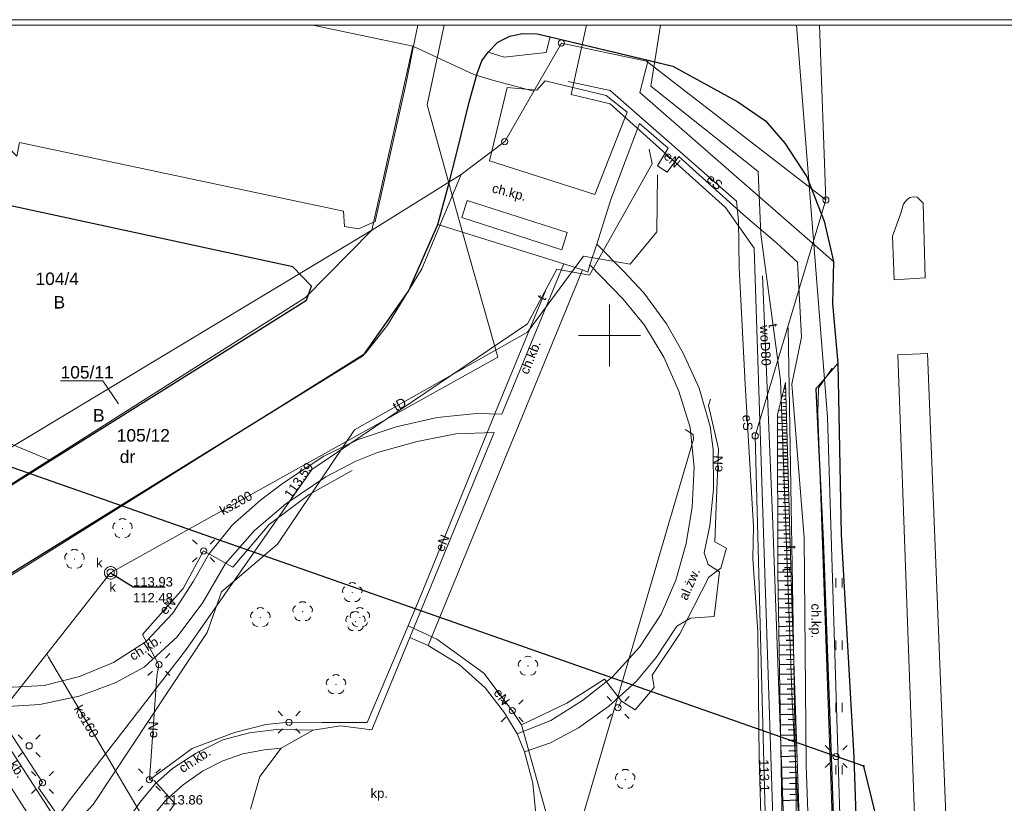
# Model space of a CAD drawing. Header units: centimetres. Extents: x 934830964 to 934860164, y -397494335 to -397452790.
# Tile 13 of 14: x 934847945 to 934855858, y -397459084 to -397452790. Entities that reach past the tile are written whole.
import ezdxf

# ---------------------------------------------------------------- set-up
doc = ezdxf.new("R2010")
doc.units = ezdxf.units.CM
doc.header["$LTSCALE"] = 0.1
doc.layers.add('0-1', color=2, linetype='Continuous', lineweight=5, true_color=0xffff00)
for name, color, linetype, lineweight in [('000 Inne (niezydentyfikowane)', 7, 'Continuous', 25), ('140-Punkty robocze', 7, 'Continuous', 25), ('202-punkt graniczny', 7, 'Continuous', 25), ('203-punkt graniczny', 7, 'Continuous', 25), ('210-oznaczenie konturu użytku gruntowego', 7, 'Continuous', 25), ('211-numer działki ewidencyjnej', 7, 'Continuous', 25), ('218-kontur użytku gruntowego', 7, 'Continuous', 25), ('219-działka ewidencyjna', 7, 'Continuous', 25), ('alejka (powierzchnia)', 7, 'Continuous', 25), ('alejka (powierzchnia)-Atr17', 7, 'Continuous', 25), ('bariera drogowa ochronna (linia)', 7, 'Continuous', 25), ('chodnik', 7, 'Continuous', 25), ('chodnik (powierzchnia)', 7, 'Continuous', 25), ('chodnik (powierzchnia)-Atr17', 7, 'Continuous', 25), ('chodnik-Atr17', 7, 'Continuous', 25), ('drzewo liściaste (punkt)', 7, 'Continuous', 25), ('jezdnia (powierzchnia)', 7, 'Continuous', 25), ('krawężnik (linia)', 7, 'Continuous', 25), ('latarnia', 7, 'Continuous', 25), ('latarnia (punkt)', 7, 'Continuous', 25), ('Pieczątka na wyrysie', 7, 'Continuous', 25), ('plac (powierzchnia)', 7, 'Continuous', 25), ('plac (powierzchnia)-Atr17', 7, 'Continuous', 25), ('przewód elektroenergetyczny (linia)', 7, 'Continuous', 25), ('przewód elektroenergetyczny (linia)-Atr1', 7, 'Continuous', 25), ('przewód elektroenergetyczny podziemny', 7, 'Continuous', 25), ('przewód elektroenergetyczny podziemny-Atr1', 7, 'Continuous', 25), ('przewód kanalizacyjny (linia)', 7, 'Continuous', 25), ('przewód kanalizacyjny (linia)-Atr1', 7, 'Continuous', 25), ('przewód telekomunikacyjny (linia)', 7, 'Continuous', 25), ('przewód telekomunikacyjny (linia)-Atr1', 7, 'Continuous', 25), ('przewód wodociągowy (linia)', 7, 'Continuous', 25), ('przewód wodociągowy (linia)-Atr1', 7, 'Continuous', 25), ('punkt o określonej wysokości (sieć elektroenergetyczna)', 7, 'Continuous', 25), ('punkt o określonej wysokości (sieć elektroenergetyczna)-Atr2', 7, 'Continuous', 25), ('punkt o określonej wysokości (sieć kanalizacyjna)', 7, 'Continuous', 25), ('punkt o określonej wysokości (sieć kanalizacyjna)-Atr2', 7, 'Continuous', 25), ('punkt o określonej wysokości (sieć kanalizacyjna)-Atr3', 7, 'Continuous', 25), ('punkt o określonej wysokości (sieć telekomunikacyjna)', 7, 'Continuous', 25), ('punkt o określonej wysokości (sieć telekomunikacyjna)-Atr2', 7, 'Continuous', 25), ('Ramki i opis wydruku', 7, 'Continuous', 25), ('skarpa nieumocniona (powierzchnia)', 7, 'Continuous', 25), ('studzienka - przewód kanalizacyjny (powierzchnia)', 7, 'Continuous', 25), ('studzienka - przewód kanalizacyjny (powierzchnia)-Atr17', 7, 'Continuous', 25), ('trawnik (powierzchnia)', 7, 'Continuous', 25), ('trawnik (powierzchnia) - symbol', 7, 'Continuous', 25), ('Wstawianie ramki sekcyjnej z opisem', 7, 'Continuous', 25), ('właz - siec kanalizacyjna (powierzchnia)', 7, 'Continuous', 25), ('właz - siec kanalizacyjna (powierzchnia)-Atr17', 7, 'Continuous', 25)]:
    doc.layers.add(name, color=color, linetype=linetype, lineweight=lineweight)
doc.styles.add('Arial', font='arial.ttf')

# ---------------------------------------------------------------- blocks, each defined once
blk = doc.blocks.new('202')
at = {"layer": '0-1', "color": 7, "linetype": 'Continuous', "lineweight": 5, "transparency": 33554687}
blk.add_circle((0, 0), 25, dxfattribs=at)
blk = doc.blocks.new('203')
at = {"layer": '0-1', "linetype": 'Continuous', "lineweight": 0, "transparency": 33554687}
h = blk.add_hatch(color=7, dxfattribs=at)
edge = h.paths.add_edge_path()
edge.add_arc((0, 0), 4.5, 270, 360, ccw=False)
edge.add_arc((0, 0), 4.5, 180, 270, ccw=False)
edge.add_arc((0, 0), 4.5, 90, 180, ccw=False)
edge.add_arc((0, 0), 4.5, 0, 90, ccw=False)
blk = doc.blocks.new('OP021')
at = {"layer": '0-1', "linetype": 'Continuous', "lineweight": 0, "transparency": 33554687}
h = blk.add_hatch(color=7, dxfattribs=at)
edge = h.paths.add_edge_path()
edge.add_arc((0, 0), 5, 270, 360, ccw=False)
edge.add_arc((0, 0), 5, 180, 270, ccw=False)
edge.add_arc((0, 0), 5, 90, 180, ccw=False)
edge.add_arc((0, 0), 5, 0, 90, ccw=False)
at = {"layer": '0-1', "color": 7, "linetype": 'Continuous', "lineweight": 13, "transparency": 33554687}
for centre, start, end in [((0, 40), 49.272, 130.728), ((-38, 12.4), 121.308, 202.548), ((38, 12.4), 337.452, 58.692), ((-23.5, -32.4), 193.221, 274.871), ((23.5, -32.4), 265.129, 346.779)]:
    blk.add_arc(centre, 40, start, end, dxfattribs=at)
blk = doc.blocks.new('SM01')
at = {"layer": '0-1', "color": 7, "linetype": 'Continuous', "lineweight": 13, "transparency": 33554687}
for p, q in [((-53, 53.1), (-88.3, 88.4)), ((53.1, 53.1), (88.4, 88.4)), ((-53, -53), (-88.3, -88.3)), ((53.1, -53), (88.4, -88.3))]:
    blk.add_line(p, q, dxfattribs=at)
blk.add_circle((0, 0), 25, dxfattribs=at)
blk = doc.blocks.new('PW01')
at = {"layer": '0-1', "linetype": 'Continuous', "lineweight": 0, "transparency": 33554687}
h = blk.add_hatch(color=7, dxfattribs=at)
edge = h.paths.add_edge_path()
edge.add_arc((0, 0), 4.5, 270, 360, ccw=False)
edge.add_arc((0, 0), 4.5, 180, 270, ccw=False)
edge.add_arc((0, 0), 4.5, 90, 180, ccw=False)
edge.add_arc((0, 0), 4.5, 0, 90, ccw=False)
blk = doc.blocks.new('TU04')
at = {"layer": '0-1', "color": 7, "linetype": 'Continuous', "lineweight": 13, "transparency": 33554687}
for p, q in [((0, 0), (0, 75)), ((50, 0), (50, 75))]:
    blk.add_line(p, q, dxfattribs=at)
blk = doc.blocks.new('PIKIETA')
at = {"layer": '0-1', "color": 7, "linetype": 'Continuous', "lineweight": 5, "transparency": 33554687}
blk.add_circle((0, 0), 4.5, dxfattribs=at)

msp = doc.modelspace()

# ---------------------------------------------------------------- linework, layer by layer
at = {"layer": '000 Inne (niezydentyfikowane)', "color": 7, "linetype": 'Continuous', "lineweight": 25, "transparency": 33554687}
for p, q in [((934854103, -397455811.9), (934854073, -397455812.9)), ((934854101, -397455754.9), (934854087, -397455754.9)), ((934854102, -397455783.9), (934854091, -397455783.9)), ((934854105, -397455868.9), (934854058, -397455870.9)), ((934854106, -397455897.9), (934854078, -397455898.9)), ((934854104, -397455840.9), (934854085, -397455840.9)), ((934854106, -397455925.9), (934854043, -397455927.9)), ((934854107, -397455954.9), (934854072, -397455955.9)), ((934854108, -397455982.9), (934854034, -397455985.9)), ((934854110, -397456033.9), (934854034, -397456035.9)), ((934854109, -397456008.9), (934854072, -397456009.9)), ((934854110, -397456058.9), (934854072, -397456059.9)), ((934854111, -397456084.9), (934854034, -397456086.9)), ((934854113, -397456135.9), (934854035, -397456137.9)), ((934854112, -397456109.9), (934854073, -397456110.9)), ((934854114, -397456187.9), (934854035, -397456189.9)), ((934854113, -397456161.9), (934854074, -397456162.9)), ((934854115, -397456213.9), (934854075, -397456215.9)), ((934854116, -397456240.9), (934854035, -397456242.9)), ((934854117, -397456294.9), (934854035, -397456296.9)), ((934854116, -397456267.9), (934854076, -397456268.9)), ((934854119, -397456349.9), (934854035, -397456351.9)), ((934854118, -397456321.9), (934854077, -397456322.9)), ((934854121, -397456405.9), (934854035, -397456407.9)), ((934854120, -397456377.9), (934854078, -397456378.9)), ((934854121, -397456433.9), (934854078, -397456434.9)), ((934854122, -397456462.9), (934854036, -397456464.9)), ((934854124, -397456519.9), (934854036, -397456522.9)), ((934854123, -397456490.9), (934854079, -397456492.9)), ((934854126, -397456578.9), (934854036, -397456581.9)), ((934854125, -397456549.9), (934854080, -397456550.9)), ((934854126, -397456608.9), (934854081, -397456609.9)), ((934854127, -397456638.9), (934854036, -397456641.9)), ((934854128, -397456668.9), (934854082, -397456670.9)), ((934854129, -397456699.9), (934854036, -397456702.9)), ((934854131, -397456761.9), (934854037, -397456764.9)), ((934854130, -397456730.9), (934854083, -397456731.9)), ((934854133, -397456824.9), (934854037, -397456827.9)), ((934854132, -397456792.9), (934854084, -397456794.9)), ((934854135, -397456888.9), (934854037, -397456891.9)), ((934854134, -397456856.9), (934854085, -397456857.9)), ((934854136, -397456921.9), (934854086, -397456922.9)), ((934854137, -397456953.9), (934854037, -397456956.9)), ((934854138, -397456986.9), (934854087, -397456988.9)), ((934854139, -397457020.9), (934854037, -397457023.9)), ((934854141, -397457087.9), (934854038, -397457090.9)), ((934854140, -397457053.9), (934854088, -397457055.9)), ((934854143, -397457156.9), (934854038, -397457159.9)), ((934854142, -397457122.9), (934854090, -397457123.9)), ((934854145, -397457226.9), (934854038, -397457229.9)), ((934854144, -397457191.9), (934854091, -397457192.9)), ((934854147, -397457297.9), (934854039, -397457300.9)), ((934854146, -397457261.9), (934854092, -397457263.9)), ((934854149, -397457369.9), (934854040, -397457372.9)), ((934854148, -397457333.9), (934854094, -397457334.9)), ((934854151, -397457441.9), (934854041, -397457444.9)), ((934854150, -397457405.9), (934854095, -397457406.9)), ((934854152, -397457478.9), (934854097, -397457479.9)), ((934854153, -397457514.9), (934854043, -397457517.9)), ((934854154, -397457551.9), (934854099, -397457553.9)), ((934854155, -397457588.9), (934854044, -397457591.9)), ((934854157, -397457625.9), (934854101, -397457627.9)), ((934854158, -397457662.9), (934854045, -397457666.9)), ((934854159, -397457699.9), (934854102, -397457701.9)), ((934854160, -397457737.9), (934854046, -397457741.9)), ((934854161, -397457775.9), (934854104, -397457777.9)), ((934854163, -397457813.9), (934854048, -397457817.9)), ((934854164, -397457851.9), (934854106, -397457853.9)), ((934854165, -397457890.9), (934854049, -397457894.9)), ((934854167, -397457929.9), (934854108, -397457931.9)), ((934854168, -397457968.9), (934854050, -397457971.9)), ((934854169, -397458007.9), (934854110, -397458009.9)), ((934854170, -397458046.9), (934854051, -397458050.9)), ((934854172, -397458086.9), (934854112, -397458088.9)), ((934854173, -397458126.9), (934854053, -397458129.9)), ((934854174, -397458166.9), (934854114, -397458168.9)), ((934854176, -397458206.9), (934854054, -397458210.9)), ((934854177, -397458246.9), (934854116, -397458248.9)), ((934854178, -397458287.9), (934854055, -397458291.9)), ((934854180, -397458328.9), (934854118, -397458330.9)), ((934854181, -397458369.9), (934854057, -397458373.9)), ((934854182, -397458410.9), (934854120, -397458412.9)), ((934854184, -397458452.9), (934854058, -397458456.9)), ((934854185, -397458494.9), (934854122, -397458496.9)), ((934854187, -397458536.9), (934854060, -397458540.9)), ((934854188, -397458578.9), (934854124, -397458580.9)), ((934854189, -397458621.9), (934854061, -397458625.9)), ((934854191, -397458663.9), (934854126, -397458665.9)), ((934854192, -397458706.9), (934854062, -397458711.9)), ((934854194, -397458749.9), (934854128, -397458752.9)), ((934854195, -397458793.9), (934854064, -397458797.9)), ((934854198, -397458880.9), (934854065, -397458885.9)), ((934854197, -397458837.9), (934854131, -397458839.9)), ((934854201, -397458969.9), (934854067, -397458974.9)), ((934854199, -397458925.9), (934854133, -397458927.9)), ((934854204, -397459059.9), (934854068, -397459063.9)), ((934854202, -397459014.9), (934854135, -397459016.9))]:
    msp.add_line(p, q, dxfattribs=at)
at = {"layer": '211-numer działki ewidencyjnej', "color": 7, "linetype": 'Continuous', "lineweight": 18, "transparency": 33554687, "flags": 128}
msp.add_lwpolyline([(934848740, -397455876.9), (934848612, -397455691.9), (934848273.3, -397455691.9)], dxfattribs=at)
at = {"layer": '218-kontur użytku gruntowego', "color": 3, "linetype": 'Continuous', "lineweight": 18, "true_color": 0x00ff00, "transparency": 33554687}
for p, q in [((934850850, -397452949.9), (934850301.8, -397452834.9)), ((934854373.5, -397452834.9), (934854424, -397454237.9)), ((934851104, -397453002.9), (934850850, -397452949.9)), ((934851595, -397453230.9), (934851104, -397453002.9)), ((934852298, -397452977.9), (934852077, -397453362.9)), ((934852983, -397453121.9), (934852298, -397452977.9)), ((934854424, -397454237.9), (934852983, -397453121.9)), ((934851745, -397453276.9), (934851595, -397453230.9)), ((934852077, -397453362.9), (934851745, -397453276.9)), ((934852077, -397453362.9), (934851843, -397453768.9)), ((934851843, -397453768.9), (934851494, -397454032.9)), ((934851494, -397454032.9), (934850774, -397454480.9)), ((934851314, -397454462.9), (934851494, -397454032.9)), ((934853856, -397456132.9), (934854424, -397454237.9)), ((934851176, -397454791.9), (934851314, -397454462.9)), ((934850774, -397454480.9), (934847174, -397456646.9)), ((934850774, -397454480.9), (934850243, -397455020.9)), ((934850900, -397455243.9), (934851176, -397454791.9)), ((934850243, -397455020.9), (934847466, -397456779.9)), ((934850724, -397455467.9), (934850900, -397455243.9)), ((934847272, -397457629.9), (934850724, -397455467.9)), ((934853941, -397459361.9), (934853856, -397456132.9))]:
    msp.add_line(p, q, dxfattribs=at)
at = {"layer": '219-działka ewidencyjna', "color": 7, "linetype": 'Continuous', "lineweight": 18, "transparency": 33554687}
for p, q in [((934850301.8, -397452834.9), (934850850, -397452949.9)), ((934854424, -397454237.9), (934854373.5, -397452834.9)), ((934851104, -397453002.9), (934850850, -397452949.9)), ((934850774, -397454480.9), (934851104, -397453002.9)), ((934852298, -397452977.9), (934852077, -397453362.9)), ((934852983, -397453121.9), (934852298, -397452977.9)), ((934854424, -397454237.9), (934852983, -397453121.9)), ((934851843, -397453768.9), (934852077, -397453362.9)), ((934851843, -397453768.9), (934851494, -397454032.9)), ((934850774, -397454480.9), (934851494, -397454032.9)), ((934851314, -397454462.9), (934851494, -397454032.9)), ((934854424, -397454237.9), (934853856, -397456132.9)), ((934851176, -397454791.9), (934851314, -397454462.9)), ((934847174, -397456646.9), (934850774, -397454480.9)), ((934850243, -397455020.9), (934850774, -397454480.9)), ((934850900, -397455243.9), (934851176, -397454791.9)), ((934850243, -397455020.9), (934847466, -397456779.9)), ((934850900, -397455243.9), (934850724, -397455467.9)), ((934847272, -397457629.9), (934850724, -397455467.9)), ((934853941, -397459361.9), (934853856, -397456132.9))]:
    msp.add_line(p, q, dxfattribs=at)
at = {"layer": 'alejka (powierzchnia)', "color": 7, "linetype": 'Continuous', "lineweight": 18, "transparency": 33554687, "flags": 128}
msp.add_lwpolyline([(934852584, -397454593.9), (934852798, -397454809.9), (934852960, -397454983.9), (934853143, -397455231.9), (934853277, -397455468.9), (934853406, -397455749.9), (934853494, -397456057.9), (934853517, -397456242.9), (934853522, -397456561.9), (934853492, -397456852.9), (934853446, -397457071.9), (934853479, -397457164.9), (934853568, -397457223.9), (934853526, -397457583.9), (934853337, -397457596.9), (934853225, -397457662.9), (934853061, -397457913.9), (934852900, -397458106.9), (934852680, -397458303.9), (934852436, -397458477.9), (934852211, -397458597.9), (934852003, -397458671.9), (934851943, -397458526.9), (934852214, -397458419.9), (934852469, -397458259.9), (934852707, -397458070.9), (934852926, -397457830.9), (934853099, -397457564.9), (934853219, -397457290.9), (934853300, -397456997.9), (934853349, -397456704.9), (934853365, -397456384.9), (934853333, -397456064.9), (934853242, -397455774.9), (934853121, -397455500.9), (934852966, -397455243.9), (934852796, -397455034.9), (934852528, -397454757.9)], close=True, dxfattribs=at)
at = {"layer": 'bariera drogowa ochronna (linia)', "color": 7, "linetype": 'Continuous', "lineweight": 18, "transparency": 33554687, "flags": 128}
msp.add_lwpolyline([(934854643, -397461963.9), (934854561, -397461362.9), (934854543, -397461160.9), (934854359, -397455952.9), (934854366, -397455749.9), (934854475, -397455588.9)], dxfattribs=at)
at = {"layer": 'chodnik', "color": 7, "linetype": 'Continuous', "lineweight": 18, "transparency": 33554687, "flags": 128}
for points in [[(934847835, -397458153.9), (934848141, -397458137.9), (934848426, -397458066.9), (934848700, -397457953.9), (934848961, -397457785.9), (934849176, -397457556.9), (934849341, -397457300.9), (934849466, -397457083.9), (934849656, -397456848.9), (934849879, -397456648.9), (934850065, -397456509.9), (934850389, -397456294.9), (934850660, -397456164.9), (934850658, -397456164.9), (934850971, -397456060.9), (934851301, -397455984.9), (934851616, -397455952.9), (934851820, -397455957.9), (934852317, -397454749.9), (934852469, -397454799.9), (934851229, -397457816.9), (934851080, -397457751.9), (934851757, -397456104.9), (934851451, -397456117.9), (934851140, -397456176.9), (934850821, -397456266.9), (934850646, -397456336.9), (934850404, -397456461.9), (934850084, -397456679.9), (934849831, -397456891.9), (934849600, -397457157.9), (934849417, -397457471.9), (934849211, -397457746.9), (934848946, -397457990.9), (934848713, -397458116.9), (934848423, -397458223.9), (934848106, -397458291.9), (934847849, -397458305.9)], [(934848538, -397459993.9), (934847095, -397457739.9)], [(934847644, -397458304.9), (934848347, -397459387.9)], [(934848799, -397459241.9), (934848910, -397459076.9), (934849037, -397458925.9), (934849174, -397458805.9), (934849362, -397458682.9), (934849578, -397458574.9), (934849791, -397458517.9), (934850010, -397458492.9), (934850303, -397458497.9), (934850047, -397458642.9), (934849911, -397458653.9), (934849738, -397458685.9), (934849577, -397458743.9), (934849414, -397458826.9), (934849260, -397458935.9), (934849120, -397459058.9), (934848999, -397459205.9)]]:
    msp.add_lwpolyline(points, dxfattribs=at)
at = {"layer": 'chodnik (powierzchnia)', "color": 7, "linetype": 'Continuous', "lineweight": 18, "transparency": 33554687, "flags": 128}
for points in [[(934854356, -397461326.9), (934854265, -397458780.9), (934854250, -397456951.9), (934854151, -397455718.9), (934854227, -397455339.9), (934854196, -397454738.9), (934854031, -397454585.9), (934853760, -397454354.9), (934853242, -397453887.9), (934853148, -397454014.9), (934853070, -397453962.9), (934853156, -397453820.9), (934852926, -397453624.9), (934852696, -397454233.9), (934852584, -397454593.9), (934852528, -397454757.9), (934852511, -397454817.9), (934852469, -397454799.9), (934852317, -397454749.9), (934851306, -397454433.9), (934851389, -397454130.9), (934851461, -397453845.9), (934851556, -397453452.9), (934851621, -397453221.9), (934851660, -397453120.9), (934851709, -397453050.9), (934851838, -397453091.9), (934852175, -397453053.9), (934852207, -397452927.9), (934852995, -397453114.9), (934852929, -397453373.9), (934854486, -397454732.9), (934854476, -397455070.9), (934854519, -397455552.9), (934854344, -397455755.9), (934854402, -397456974.9), (934854466, -397458709.9), (934854554, -397461291.9)], [(934847761, -397456150.9), (934848192, -397456329.9), (934847905, -397456509.9)]]:
    msp.add_lwpolyline(points, dxfattribs=at)
for points in [[(934852567, -397454193.9), (934851720, -397453923.9), (934851863, -397453334.9), (934852102, -397453356.9), (934852168, -397453281.9), (934852658, -397453399.9), (934852826, -397453532.9)], [(934851540, -397454241.9), (934851499, -397454379.9), (934852303, -397454637.9), (934852346, -397454498.9)]]:
    msp.add_lwpolyline(points, close=True, dxfattribs=at)
at = {"layer": 'jezdnia (powierzchnia)', "color": 7, "linetype": 'Continuous', "lineweight": 18, "transparency": 33554687, "flags": 128}
for points in [[(934847864.8, -397452834.9), (934847716, -397453431.9), (934847783, -397453742.9), (934847921, -397453884.9), (934847944, -397453776.9), (934850547, -397454328.9), (934850555, -397454450.9), (934850668, -397454468.9), (934850802, -397454411.9), (934851043, -397453334.9), (934851080, -397453152.9), (934851105, -397453027.9), (934851144.5, -397452834.9)], [(934854743, -397461452.9), (934854648, -397458713.9), (934854548, -397456925.9), (934854519, -397455552.9), (934854476, -397455070.9), (934854486, -397454732.9), (934854409, -397454407.9), (934854270, -397454050.9), (934854094, -397453782.9), (934853940, -397453601.9), (934853716, -397453450.9), (934853193, -397453161.9), (934852995, -397453114.9), (934852207, -397452927.9), (934852105, -397452903.9), (934851985, -397452899.9), (934851883, -397452920.9), (934851787, -397452970.9), (934851709, -397453050.9), (934851660, -397453120.9), (934851621, -397453221.9), (934851556, -397453452.9), (934851461, -397453845.9), (934851389, -397454130.9), (934851306, -397454433.9), (934851069, -397454970.9), (934850707, -397455484.9), (934847221, -397457640.9)], [(934847905, -397456509.9), (934848192, -397456329.9), (934849788, -397455330.9), (934850250, -397455041.9), (934850290, -397454930.9), (934850139, -397454775.9), (934847836, -397454275.9)]]:
    msp.add_lwpolyline(points, dxfattribs=at)
for points in [[(934854960, -397454528.9), (934854974, -397454878.9), (934855222, -397454862.9), (934855207, -397454262.9), (934855157, -397454214.9), (934855126, -397454212.9), (934855102, -397454216.9), (934855079, -397454230.9), (934855049, -397454268.9), (934855027, -397454343.9)], [(934855240, -397455471.9), (934855003, -397455482.9), (934855245, -397462209.9), (934855540, -397468807.9), (934855725, -397468536.9), (934855752, -397468349.9)]]:
    msp.add_lwpolyline(points, close=True, dxfattribs=at)
at = {"layer": 'krawężnik (linia)', "color": 7, "linetype": 'Continuous', "lineweight": 25, "transparency": 33554687, "flags": 128}
for points in [[(934847221, -397457640.9), (934850707, -397455484.9), (934851069, -397454970.9), (934851306, -397454433.9), (934851389, -397454130.9), (934851461, -397453845.9), (934851556, -397453452.9), (934851621, -397453221.9), (934851660, -397453120.9), (934851709, -397453050.9), (934851787, -397452970.9), (934851883, -397452920.9), (934851985, -397452899.9), (934852105, -397452903.9), (934852207, -397452927.9), (934853193, -397453161.9), (934853716, -397453450.9), (934853940, -397453601.9), (934854094, -397453782.9), (934854270, -397454050.9), (934854409, -397454407.9), (934854486, -397454732.9), (934854476, -397455070.9), (934854519, -397455552.9), (934854548, -397456925.9), (934854648, -397458713.9)], [(934846154, -397457494.9), (934846324, -397457478.9), (934846399, -397457453.9), (934847373, -397456849.9), (934847905, -397456509.9), (934848192, -397456329.9), (934849788, -397455330.9), (934850250, -397455041.9), (934850290, -397454930.9), (934850139, -397454775.9), (934847836, -397454275.9), (934847670, -397454224.9), (934847565, -397454147.9), (934847449, -397454038.9), (934847392, -397453955.9)], [(934854344, -397455755.9), (934854402, -397456974.9), (934854466, -397458709.9), (934854554, -397461291.9), (934854666, -397462011.9)], [(934854648, -397458713.9), (934854743, -397461452.9), (934854738, -397461552.9), (934854713, -397461796.9), (934854666, -397462011.9), (934854581, -397462279.9), (934854469, -397462559.9)]]:
    msp.add_lwpolyline(points, dxfattribs=at)
at = {"layer": 'Pieczątka na wyrysie', "color": 5, "linetype": 'Continuous', "lineweight": 25, "true_color": 0x0000ff, "transparency": 33554687, "flags": 128}
msp.add_lwpolyline([(934833914, -397472224.9), (934841746, -397475435.9), (934849189, -397480726.9), (934855187, -397460653.9), (934854728, -397458784.9), (934847073, -397456102.9), (934844109, -397460865.9), (934841076, -397460689.9), (934838077, -397463475.9), (934836983, -397465663.9)], close=True, dxfattribs=at)
at = {"layer": 'plac (powierzchnia)', "color": 7, "linetype": 'Continuous', "lineweight": 18, "transparency": 33554687, "flags": 128}
msp.add_lwpolyline([(934849800, -397459132.9), (934849876, -397458869.9), (934850047, -397458642.9), (934850303, -397458497.9), (934850523, -397458461.9), (934850776, -397458493.9), (934851080, -397457751.9), (934851229, -397457816.9), (934851477, -397457968.9), (934851685, -397458155.9), (934851842, -397458358.9), (934851943, -397458526.9), (934852003, -397458671.9), (934852069, -397458923.9), (934852097, -397459199.9)], dxfattribs=at)
at = {"layer": 'przewód elektroenergetyczny (linia)', "color": 1, "linetype": 'Continuous', "lineweight": 18, "true_color": 0xff0000, "transparency": 33554687, "flags": 128}
for points in [[(934852500.6, -397452834.9), (934852378, -397453391.9), (934852691, -397453464.9), (934853616, -397454298.9), (934853848, -397454624.9), (934854001, -397459276.9), (934854116, -397459942.9), (934854428, -397461839.9), (934854442, -397461914.9), (934854064, -397462813.9), (934854023, -397462836.9), (934853991, -397462814.9), (934853979, -397462814.9)], [(934852353, -397453285.9), (934852691, -397453357.9), (934853706, -397454246.9), (934853721, -397454405.9), (934853727, -397454779.9), (934853776, -397455716.9), (934853842, -397456861.9), (934853837, -397457116.9), (934853877, -397457703.9), (934853889, -397458720.9), (934853939, -397460449.9)], [(934852172, -397454967.9), (934851793, -397455884.9), (934851180, -397457388.9), (934851068, -397457659.9)], [(934853496, -397455837.9), (934853481, -397455888.9), (934853561, -397456236.9), (934853540, -397456770.9), (934853531, -397456982.9), (934853625, -397457035.9), (934853580, -397457194.9), (934853483, -397457268.9), (934853251, -397457723.9), (934853027, -397458054.9), (934853043, -397458153.9), (934852892, -397458332.9), (934852781, -397458263.9), (934852754, -397458315.9), (934852781, -397458263.9), (934852646, -397458087.9), (934852342, -397458279.9), (934851977, -397458452.9), (934852173, -397459153.9), (934852167, -397459374.9), (934852138, -397459599.9), (934852058, -397459802.9), (934852041, -397459809.9)], [(934851068, -397457659.9), (934850738, -397458435.9), (934850375, -397458435.9), (934850110, -397458433.9), (934849922, -397458451.9), (934849672, -397458515.9), (934849331, -397458643.9), (934848987, -397458894.9), (934849046, -397458063.9), (934849064, -397457970.9), (934848933, -397457727.9), (934849259, -397457359.9), (934849423, -397457056.9), (934849659, -397457188.9), (934849949, -397456843.9), (934850271, -397456602.9), (934850616, -397456410.9)], [(934848837, -397460018.9), (934848097, -397458960.9), (934848128, -397458917.9), (934847555, -397458038.9), (934847549, -397458016.9)], [(934848987, -397458894.9), (934849028, -397458904.9), (934849193, -397459085.9), (934848989, -397459377.9), (934848872, -397459729.9), (934848837, -397460018.9), (934848906, -397459891.9), (934849706, -397460114.9)]]:
    msp.add_lwpolyline(points, dxfattribs=at)
at = {"layer": 'przewód elektroenergetyczny podziemny', "color": 1, "linetype": 'Continuous', "lineweight": 18, "true_color": 0xff0000, "transparency": 33554687, "flags": 128}
msp.add_lwpolyline([(934851068, -397457659.9), (934851297, -397457766.9), (934851676, -397458038.9), (934851897, -397458332.9), (934851904, -397458340.9), (934851977, -397458452.9)], dxfattribs=at)
at = {"layer": 'przewód kanalizacyjny (linia)', "color": 34, "linetype": 'Continuous', "lineweight": 18, "true_color": 0x994c00, "transparency": 33554687, "flags": 128}
for points in [[(934851357.5, -397452834.9), (934851221, -397453473.9), (934851482, -397454422.9), (934851788, -397455500.9), (934848676, -397457232.9), (934848162, -397457884.9), (934846895, -397459495.9)], [(934856803, -397475051.9), (934856837, -397474232.9), (934856854, -397472671.9), (934856733, -397468656.9), (934856445, -397466442.9), (934856092, -397460173.9), (934854593, -397460971.9), (934854541, -397459351.9), (934854438, -397455981.9), (934854187.6, -397452834.9)], [(934853292, -397456081.9), (934853358, -397456121.9), (934853360, -397456159.9), (934852417, -397459370.9), (934851569, -397461708.9), (934850722, -397464852.9), (934849791, -397469622.9), (934849878, -397469712.9), (934852052, -397469651.9), (934852159, -397469590.9), (934852206, -397469494.9), (934852122, -397469433.9)], [(934848162, -397457884.9), (934848177, -397457910.9), (934848939, -397459202.9), (934848973, -397459254.9), (934848728, -397459826.9), (934848830, -397460116.9), (934848922, -397460141.9)]]:
    msp.add_lwpolyline(points, dxfattribs=at)
at = {"layer": 'przewód telekomunikacyjny (linia)', "color": 30, "linetype": 'Continuous', "lineweight": 18, "true_color": 0xff7f00, "transparency": 33554687, "flags": 128}
for points in [[(934852825, -397470450.9), (934852822, -397470342.9), (934853341, -397470319.9), (934854105, -397470437.9), (934854268, -397470486.9), (934854337, -397470584.9), (934854606, -397470814.9), (934854631, -397470567.9), (934854542, -397466918.9), (934854465, -397464478.9), (934854247, -397462275.9), (934854093, -397461860.9), (934854337, -397460976.9), (934854226, -397459584.9), (934854152, -397458259.9), (934854059, -397455688.9), (934853902, -397454513.9), (934853881, -397454009.9), (934853017, -397453322.9), (934853094.7, -397452834.9)], [(934853004, -397453830.9), (934853029, -397453947.9), (934852525, -397454841.9), (934852263, -397454792.9), (934852025, -397455233.9), (934850293, -397456403.9), (934849277, -397457856.9), (934848351, -397459052.9), (934847323, -397460469.9), (934847050, -397461054.9), (934846029, -397462104.9), (934845066, -397461401.9), (934845258, -397461129.9)], [(934845306, -397461025.9), (934845072, -397461354.9), (934846236, -397462116.9), (934846726, -397461377.9), (934847306, -397460723.9), (934847591, -397460106.9), (934848535, -397459094.9), (934849452, -397457711.9), (934849568, -397457385.9), (934850017, -397457002.9), (934850635, -397456083.9), (934852026, -397455299.9), (934852475, -397454688.9), (934852850, -397454752.9), (934853066, -397454494.9), (934853071, -397454034.9)], [(934848240, -397477124.9), (934848148, -397476402.9), (934848507, -397475167.9), (934849253, -397473341.9), (934849781, -397471573.9), (934849905, -397470549.9), (934850439, -397468494.9), (934850623, -397467571.9), (934851283, -397466227.9), (934852112, -397464948.9), (934852715, -397463625.9), (934853821, -397461694.9), (934854192, -397459556.9), (934854122, -397455264.9)]]:
    msp.add_lwpolyline(points, dxfattribs=at)
at = {"layer": 'przewód wodociągowy (linia)', "color": 5, "linetype": 'Continuous', "lineweight": 18, "true_color": 0x0000ff, "transparency": 33554687, "flags": 128}
msp.add_lwpolyline([(934853915, -397454847.9), (934853995, -397456771.9), (934854099, -397459654.9), (934854023, -397461408.9), (934854219, -397464004.9), (934854362, -397467678.9), (934854520, -397469750.9), (934854469, -397469807.9)], dxfattribs=at)
at = {"layer": 'punkt o określonej wysokości (sieć kanalizacyjna)-Atr2', "color": 7, "linetype": 'Continuous', "lineweight": 25, "transparency": 33554687, "flags": 128}
msp.add_lwpolyline([(934848676, -397457232.9), (934848856, -397457344.9), (934849115.3, -397457344.9)], dxfattribs=at)
at = {"layer": 'Ramki i opis wydruku', "color": 7, "linetype": 'Continuous', "lineweight": 13, "transparency": 33554687, "flags": 128}
for points in [[(934830969, -397494329.9), (934860159, -397494329.9), (934860159, -397452789.9), (934830969, -397452789.9)], [(934830969, -397494334.9), (934860159, -397494334.9), (934860159, -397452834.9), (934830969, -397452834.9)]]:
    msp.add_lwpolyline(points, close=True, dxfattribs=at)
at = {"layer": 'skarpa nieumocniona (powierzchnia)', "color": 7, "linetype": 'Continuous', "lineweight": 18, "transparency": 33554687, "flags": 128}
msp.add_lwpolyline([(934854100, -397455704.9), (934854154, -397457548.9), (934854219, -397459517.9), (934854285, -397461449.9), (934854131, -397461458.9), (934854100, -397460705.9), (934854060, -397459823.9), (934854069, -397459113.9), (934854038, -397457232.9), (934854034, -397455964.9)], close=True, dxfattribs=at)
msp.add_lwpolyline([(934854100, -397455704.9), (934854154, -397457548.9), (934854219, -397459517.9), (934854285, -397461449.9), (934854131, -397461458.9), (934854100, -397460705.9), (934854060, -397459823.9), (934854069, -397459113.9), (934854038, -397457232.9), (934854034, -397455964.9)], close=True, dxfattribs=at)
at = {"layer": 'studzienka - przewód kanalizacyjny (powierzchnia)', "color": 34, "linetype": 'Continuous', "lineweight": 18, "true_color": 0x994c00, "transparency": 33554687, "flags": 128}
msp.add_lwpolyline([(934848726, -397457232.9), (934848725, -397457242.9), (934848722, -397457252.9), (934848716, -397457261.9), (934848709, -397457269.9), (934848701, -397457275.9), (934848691, -397457280.9), (934848681, -397457282.9), (934848671, -397457282.9), (934848661, -397457280.9), (934848651, -397457275.9), (934848643, -397457269.9), (934848636, -397457261.9), (934848630, -397457252.9), (934848627, -397457242.9), (934848626, -397457232.9), (934848627, -397457222.9), (934848630, -397457212.9), (934848636, -397457203.9), (934848643, -397457195.9), (934848651, -397457189.9), (934848661, -397457184.9), (934848671, -397457182.9), (934848681, -397457182.9), (934848691, -397457184.9), (934848701, -397457189.9), (934848709, -397457195.9), (934848716, -397457203.9), (934848722, -397457212.9), (934848725, -397457222.9)], close=True, dxfattribs=at)
at = {"layer": 'trawnik (powierzchnia)', "color": 7, "linetype": 'Continuous', "lineweight": 18, "transparency": 33554687, "flags": 128}
msp.add_lwpolyline([(934854666, -397462011.9), (934854554, -397461291.9), (934854466, -397458709.9), (934854402, -397456974.9), (934854344, -397455755.9), (934854519, -397455552.9), (934854548, -397456925.9), (934854648, -397458713.9), (934854743, -397461452.9), (934854713, -397461796.9)], close=True, dxfattribs=at)
at = {"layer": 'Wstawianie ramki sekcyjnej z opisem', "color": 7, "linetype": 'Continuous', "lineweight": 13, "transparency": 33554687}
for p, q in [((934852685, -397455576.9), (934852685, -397455076.9)), ((934852435, -397455326.9), (934852935, -397455326.9))]:
    msp.add_line(p, q, dxfattribs=at)
at = {"layer": 'właz - siec kanalizacyjna (powierzchnia)', "color": 7, "linetype": 'Continuous', "lineweight": 18, "transparency": 33554687, "flags": 128}
msp.add_lwpolyline([(934848706, -397457232.9), (934848705, -397457238.9), (934848703, -397457244.9), (934848700, -397457250.9), (934848696, -397457254.9), (934848691, -397457258.9), (934848685, -397457261.9), (934848679, -397457262.9), (934848673, -397457262.9), (934848667, -397457261.9), (934848661, -397457258.9), (934848656, -397457254.9), (934848652, -397457250.9), (934848649, -397457244.9), (934848647, -397457238.9), (934848646, -397457232.9), (934848647, -397457226.9), (934848649, -397457220.9), (934848652, -397457214.9), (934848656, -397457210.9), (934848661, -397457206.9), (934848667, -397457203.9), (934848673, -397457202.9), (934848679, -397457202.9), (934848685, -397457203.9), (934848691, -397457206.9), (934848696, -397457210.9), (934848700, -397457214.9), (934848703, -397457220.9), (934848705, -397457226.9)], close=True, dxfattribs=at)

# ---------------------------------------------------------------- block references
at = {"layer": '140-Punkty robocze', "color": 7, "transparency": 33554687}
for p in [(934851904, -397458340.9), (934854728, -397458784.9)]:
    msp.add_blockref('PIKIETA', p, dxfattribs=at)
at = {"layer": '202-punkt graniczny', "color": 7, "transparency": 33554687}
for p in [(934852298, -397452977.9), (934851843, -397453768.9), (934854424, -397454237.9), (934853856, -397456132.9)]:
    msp.add_blockref('202', p, dxfattribs=at)
at = {"layer": '203-punkt graniczny', "color": 7, "transparency": 33554687}
for p in [(934850850, -397452949.9), (934851104, -397453002.9), (934852983, -397453121.9), (934852077, -397453362.9), (934851494, -397454032.9), (934850774, -397454480.9), (934851314, -397454462.9), (934851176, -397454791.9), (934850243, -397455020.9), (934850900, -397455243.9), (934850724, -397455467.9)]:
    msp.add_blockref('203', p, dxfattribs=at)
at = {"layer": 'drzewo liściaste (punkt)', "color": 94, "true_color": 0x009900, "transparency": 33554687}
for p in [(934848771, -397456876.9), (934848385, -397457122.9), (934850618, -397457391.9), (934850219, -397457544.9), (934849879, -397457591.9), (934850644, -397457624.9), (934850679, -397457591.9), (934852030, -397457981.9), (934850487, -397458130.9), (934852812, -397458891.9)]:
    msp.add_blockref('OP021', p, dxfattribs=at)
at = {"layer": 'latarnia', "color": 7, "transparency": 33554687}
msp.add_blockref('SM01', (934851904, -397458340.9), dxfattribs=at)
at = {"layer": 'latarnia (punkt)', "color": 7, "transparency": 33554687}
for p in [(934849423, -397457056.9), (934849064, -397457970.9), (934852754, -397458315.9), (934850110, -397458433.9), (934848021, -397458622.9), (934854506, -397458708.9), (934848128, -397458917.9), (934848987, -397458894.9)]:
    msp.add_blockref('SM01', p, dxfattribs=at)
at = {"layer": 'punkt o określonej wysokości (sieć elektroenergetyczna)', "color": 1, "true_color": 0xff0000, "transparency": 33554687}
msp.add_blockref('PW01', (934853889, -397458720.9), dxfattribs=at)
at = {"layer": 'punkt o określonej wysokości (sieć kanalizacyjna)', "color": 34, "true_color": 0x994c00, "transparency": 33554687}
msp.add_blockref('PW01', (934848676, -397457232.9), dxfattribs=at)
at = {"layer": 'punkt o określonej wysokości (sieć telekomunikacyjna)', "color": 30, "true_color": 0xff7f00, "transparency": 33554687}
for p in [(934850293, -397456403.9), (934854152, -397458259.9)]:
    msp.add_blockref('PW01', p, dxfattribs=at)
at = {"layer": 'trawnik (powierzchnia) - symbol', "color": 7, "transparency": 33554687}
for p in [(934854503.9, -397457352), (934854503.9, -397457852), (934854503.9, -397458352), (934854503.9, -397458852)]:
    msp.add_blockref('TU04', p, dxfattribs=at)

# ---------------------------------------------------------------- texts
at = {"layer": '210-oznaczenie konturu użytku gruntowego', "color": 3, "true_color": 0x00ff00, "transparency": 33554687, "char_height": 100, "attachment_point": 1, "line_spacing_factor": 0.25, "style": 'Arial'}
for s, insert in [('B', (934848217, -397455009.9)), ('B', (934848534, -397455917.9)), ('dr', (934848749, -397456249.9))]:
    msp.add_mtext(s, dxfattribs=dict(at, insert=insert))
at = {"layer": '211-numer działki ewidencyjnej', "color": 7, "transparency": 33554687, "char_height": 100, "attachment_point": 1, "line_spacing_factor": 0.25, "style": 'Arial'}
for s, insert in [('104/4', (934848072, -397454820.9)), ('105/11', (934848273.3, -397455571.9)), ('105/12', (934848725, -397456078.9))]:
    msp.add_mtext(s, dxfattribs=dict(at, insert=insert))
at = {"layer": 'alejka (powierzchnia)-Atr17', "color": 7, "transparency": 33554687, "insert": (934853239.3, -397457429.8), "char_height": 75, "attachment_point": 1, "rotation": 66.349, "line_spacing_factor": 0.25, "style": 'Arial'}
msp.add_mtext('al.żw.', dxfattribs=at)
at = {"layer": 'chodnik (powierzchnia)-Atr17', "color": 7, "transparency": 33554687, "char_height": 75, "attachment_point": 1, "line_spacing_factor": 0.25, "style": 'Arial'}
for insert, rotation in [((934851754.4, -397454102.4), 344.998), ((934851754.4, -397454102.4), 344.998), ((934851754.4, -397454102.4), 344.998), ((934854382, -397457479.3), 270.469), ((934854382, -397457479.3), 270.469), ((934854382, -397457479.3), 270.469)]:
    msp.add_mtext('ch.kp.', dxfattribs=dict(at, insert=insert, rotation=rotation))
at = {"layer": 'chodnik-Atr17', "color": 7, "transparency": 33554687, "char_height": 75, "attachment_point": 1, "line_spacing_factor": 0.25, "style": 'Arial'}
for insert, rotation in [((934851960.7, -397455616.4), 67.637), ((934848816.4, -397457878.8), 32.768), ((934847844.1, -397458613.3), 302.75), ((934849214, -397458781.1), 33.195)]:
    msp.add_mtext('ch.kb.', dxfattribs=dict(at, insert=insert, rotation=rotation))
at = {"layer": 'plac (powierzchnia)-Atr17', "color": 7, "transparency": 33554687, "insert": (934850765, -397458965.9), "char_height": 75, "attachment_point": 1, "line_spacing_factor": 0.25, "style": 'Arial'}
msp.add_mtext('kp.', dxfattribs=at)
msp.add_mtext('kp.', dxfattribs=at)
at = {"layer": 'przewód elektroenergetyczny (linia)-Atr1', "color": 1, "true_color": 0xff0000, "transparency": 33554687, "char_height": 75, "attachment_point": 4, "line_spacing_factor": 0.25, "style": 'Arial'}
for s, insert, rotation in [('eN', (934853138, -397453867.9), 317.961), ('eS', (934853482, -397454050.9), 318.786), ('eS', (934853790, -397455962.9), 273.299), ('eN', (934853554, -397456423.9), 87.748), ('eN', (934851316, -397457055.9), 67.825), ('eN', (934849089, -397457551.9), 48.463), ('eN', (934849011, -397458559.9), 85.939)]:
    msp.add_mtext(s, dxfattribs=dict(at, insert=insert, rotation=rotation))
at = {"layer": 'przewód elektroenergetyczny podziemny-Atr1', "color": 1, "true_color": 0xff0000, "transparency": 33554687, "insert": (934851778, -397458174.9), "char_height": 75, "attachment_point": 4, "rotation": 306.932, "line_spacing_factor": 0.25, "style": 'Arial'}
msp.add_mtext('eN', dxfattribs=at)
at = {"layer": 'przewód kanalizacyjny (linia)-Atr1', "color": 34, "true_color": 0x994c00, "transparency": 33554687, "char_height": 75, "attachment_point": 4, "line_spacing_factor": 0.25, "style": 'Arial'}
for s, insert, rotation in [('ks200', (934849561, -397456740.9), 29.098), ('ks160', (934848410, -397458305.9), 300.531)]:
    msp.add_mtext(s, dxfattribs=dict(at, insert=insert, rotation=rotation))
at = {"layer": 'przewód telekomunikacyjny (linia)-Atr1', "color": 30, "true_color": 0xff7f00, "transparency": 33554687, "char_height": 75, "attachment_point": 4, "line_spacing_factor": 0.25, "style": 'Arial'}
for s, insert, rotation in [('t', (934852132, -397455034.9), 61.645), ('t', (934853998, -397455231.9), 277.61), ('tD', (934850952, -397455904.9), 29.406), ('t', (934854151, -397457012.9), 270.934), ('t', (934854113, -397457193.9), 272.071)]:
    msp.add_mtext(s, dxfattribs=dict(at, insert=insert, rotation=rotation))
at = {"layer": 'przewód wodociągowy (linia)-Atr1', "color": 5, "true_color": 0x0000ff, "transparency": 33554687, "insert": (934853931, -397455243.9), "char_height": 75, "attachment_point": 4, "rotation": 272.381, "line_spacing_factor": 0.25, "style": 'Arial'}
msp.add_mtext('woD80', dxfattribs=at)
at = {"layer": 'punkt o określonej wysokości (sieć elektroenergetyczna)-Atr2', "color": 1, "true_color": 0xff0000, "transparency": 33554687, "insert": (934853964, -397458729.7), "char_height": 75, "attachment_point": 1, "rotation": 271.656, "line_spacing_factor": 0.25, "style": 'Arial'}
msp.add_mtext('113.1', dxfattribs=at)
at = {"layer": 'punkt o określonej wysokości (sieć kanalizacyjna)-Atr2', "color": 34, "true_color": 0x994c00, "transparency": 33554687, "char_height": 75, "attachment_point": 7, "line_spacing_factor": 0.25, "style": 'Arial'}
for s, insert in [('113.93', (934848856, -397457344.1)), ('113.86', (934849097, -397459095.2))]:
    msp.add_mtext(s, dxfattribs=dict(at, insert=insert))
at = {"layer": 'punkt o określonej wysokości (sieć kanalizacyjna)-Atr3', "color": 34, "true_color": 0x994c00, "transparency": 33554687, "insert": (934848856, -397457471.6), "char_height": 75, "attachment_point": 7, "line_spacing_factor": 0.25, "style": 'Arial'}
msp.add_mtext('112.48', dxfattribs=at)
at = {"layer": 'punkt o określonej wysokości (sieć telekomunikacyjna)-Atr2', "color": 30, "true_color": 0xff7f00, "transparency": 33554687, "insert": (934850064.6, -397456599.9), "char_height": 75, "attachment_point": 1, "rotation": 55.037, "line_spacing_factor": 0.25, "style": 'Arial'}
msp.add_mtext('113.59', dxfattribs=at)
at = {"layer": 'studzienka - przewód kanalizacyjny (powierzchnia)-Atr17', "color": 34, "true_color": 0x994c00, "transparency": 33554687, "insert": (934848665, -397457308.9), "char_height": 75, "attachment_point": 1, "line_spacing_factor": 0.25, "style": 'Arial'}
msp.add_mtext('k', dxfattribs=at)
at = {"layer": 'właz - siec kanalizacyjna (powierzchnia)-Atr17', "color": 7, "transparency": 33554687, "insert": (934848559, -397457114.9), "char_height": 75, "attachment_point": 1, "line_spacing_factor": 0.25, "style": 'Arial'}
msp.add_mtext('k', dxfattribs=at)

doc.saveas('drawing.dxf')
